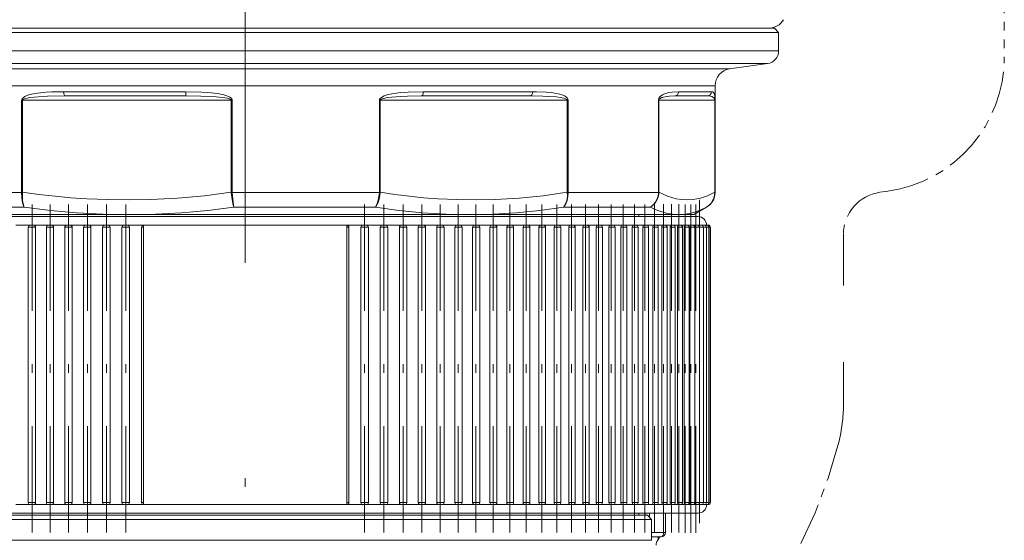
# Model space of a CAD drawing. Header units: centimetres. Extents: x -122 to 72759, y 3298 to 43172.
# Tile 228 of 243: x 31923 to 31934, y 17189 to 17195. Entities that reach past the tile are written whole.
import ezdxf

# ---------------------------------------------------------------- set-up
doc = ezdxf.new("R2010")
doc.units = ezdxf.units.CM
doc.header["$MEASUREMENT"] = 0
for name, pattern in [('DASHDOT', [25.4, 12.7, -6.35, 0, -6.35]), ('DASHSPACE', [30, 12, -18]), ('MITTE', [2, 1.25, -0.25, 0.25, -0.25])]:
    doc.linetypes.add(name, pattern=pattern)
doc.layers.get('0').update_dxf_attribs({"lineweight": 5})

# ---------------------------------------------------------------- blocks, each defined once
blk = doc.blocks.new('G$C87052DC9')
at = {"color": 7, "linetype": 'DASHDOT', "lineweight": 13}
blk.add_line((-34.5, -52.08), (-34.5, 105.507), dxfattribs=at)
at = {"color": 7, "linetype": 'MITTE', "lineweight": 5, "ltscale": 0.102632}
blk.add_line((-12.085, -16.243), (-12.085, -20.348), dxfattribs=at)
at = {"color": 7, "lineweight": 13}
for p, q in [((-42.695, -19.621), (-18.75, -19.621)), ((-18.875, -19.496), (-42.63, -19.496)), ((-18.875, -19.496), (-18.75, -19.621)), ((-18.75, -20.17), (-18.75, -19.621)), ((-42.695, -20.17), (-18.75, -20.17)), ((-42.527, -20.542), (-19.073, -20.542)), ((-20.195, -20.699), (-19.073, -20.542)), ((-20.195, -20.699), (-41.943, -20.699)), ((-20.625, -21.195), (-41.719, -21.195)), ((-20.625, -24.347), (-20.625, -21.195)), ((-36.255, -21.371), (-39.862, -21.371)), ((-36.24, -21.496), (-39.813, -21.496)), ((-26.086, -21.496), (-29.289, -21.496)), ((-26.009, -21.371), (-29.242, -21.371)), ((-20.86, -21.496), (-21.818, -21.496)), ((-20.736, -21.371), (-21.703, -21.371)), ((-41.102, -21.621), (-41.102, -24.341)), ((-41.075, -21.621), (-41.102, -21.621)), ((-41.075, -21.621), (-41.075, -24.341)), ((-34.913, -21.621), (-41.075, -21.621)), ((-34.913, -21.621), (-34.885, -21.621)), ((-34.913, -21.621), (-34.913, -24.341)), ((-34.885, -21.621), (-34.885, -24.341)), ((-30.539, -21.621), (-30.539, -24.341)), ((-30.512, -21.621), (-30.539, -21.621)), ((-30.512, -21.621), (-30.512, -24.341)), ((-30.512, -21.621), (-24.988, -21.621)), ((-24.988, -21.621), (-24.965, -21.621)), ((-24.988, -21.621), (-24.988, -24.341)), ((-24.965, -21.621), (-24.965, -24.341)), ((-22.296, -21.621), (-22.296, -24.341)), ((-22.285, -21.621), (-22.296, -21.621)), ((-22.285, -21.621), (-22.285, -24.341)), ((-22.285, -21.621), (-20.635, -21.621)), ((-20.635, -21.621), (-20.63, -21.621)), ((-20.635, -21.621), (-20.635, -24.341)), ((-20.63, -21.621), (-20.63, -24.341)), ((-41.719, -24.347), (-41.102, -24.347)), ((-41.102, -24.341), (-41.102, -24.347)), ((-41.102, -24.341), (-41.075, -24.341)), ((-41.102, -24.347), (-41.075, -24.349)), ((-41.075, -24.341), (-41.075, -24.349)), ((-34.885, -24.341), (-34.913, -24.341)), ((-34.913, -24.341), (-34.913, -24.349)), ((-34.913, -24.349), (-34.884, -24.347)), ((-34.885, -24.341), (-34.884, -24.347)), ((-34.885, -24.347), (-30.539, -24.347)), ((-30.539, -24.341), (-30.539, -24.347)), ((-30.539, -24.341), (-30.512, -24.341)), ((-30.539, -24.347), (-30.512, -24.349)), ((-30.512, -24.341), (-30.512, -24.349)), ((-24.965, -24.341), (-24.988, -24.341)), ((-24.988, -24.341), (-24.988, -24.349)), ((-24.988, -24.349), (-24.964, -24.347)), ((-24.965, -24.341), (-24.964, -24.347)), ((-24.965, -24.347), (-22.296, -24.347)), ((-22.296, -24.341), (-22.296, -24.347)), ((-22.296, -24.341), (-22.285, -24.341)), ((-22.296, -24.347), (-22.286, -24.349)), ((-22.285, -24.341), (-22.286, -24.349)), ((-20.63, -24.341), (-20.635, -24.341)), ((-20.635, -24.341), (-20.634, -24.349)), ((-20.63, -24.341), (-20.63, -24.347)), ((-20.63, -24.347), (-20.625, -24.347)), ((-41.589, -24.78), (-41.022, -24.78)), ((-41.394, -24.996), (-37.934, -24.996)), ((-37.925, -24.996), (-37.934, -24.996)), ((-37.925, -24.996), (-27.879, -24.996)), ((-34.833, -24.78), (-30.653, -24.78)), ((-27.871, -24.996), (-27.879, -24.996)), ((-27.871, -24.996), (-21.703, -24.996)), ((-25.104, -24.78), (-22.537, -24.78)), ((-22.875, -24.996), (-22.875, -25.059)), ((-21.7, -24.996), (-21.703, -24.996)), ((-21.7, -24.996), (-21.25, -24.996)), ((-21.25, -24.996), (-20.875, -24.78)), ((-20.879, -24.78), (-20.875, -24.78)), ((-22.762, -25.059), (-47.875, -25.059)), ((-27.082, -25.059), (-27.119, -25.059)), ((-27.082, -25.059), (-26.606, -25.059)), ((-26.459, -25.059), (-26.606, -25.059)), ((-21.25, -25.059), (-22.875, -25.059)), ((-21.125, -25.059), (-22.762, -25.059)), ((-40.836, -25.309), (-41.269, -25.309)), ((-40.904, -25.371), (-40.692, -25.371)), ((-40.904, -25.371), (-40.904, -33.496)), ((-40.841, -25.309), (-40.747, -25.309)), ((-40.303, -25.309), (-40.747, -25.309)), ((-40.692, -25.371), (-40.692, -33.496)), ((-40.691, -25.371), (-40.691, -33.496)), ((-40.371, -25.371), (-40.156, -25.371)), ((-40.371, -25.371), (-40.371, -33.496)), ((-40.308, -25.309), (-40.213, -25.309)), ((-39.76, -25.309), (-40.213, -25.309)), ((-40.156, -25.371), (-40.156, -33.496)), ((-40.156, -25.371), (-40.156, -33.496)), ((-39.827, -25.371), (-39.61, -25.371)), ((-39.827, -25.371), (-39.827, -33.496)), ((-39.764, -25.309), (-39.668, -25.309)), ((-39.207, -25.309), (-39.668, -25.309)), ((-39.61, -25.371), (-39.61, -33.496)), ((-39.61, -25.371), (-39.61, -33.496)), ((-39.273, -25.371), (-39.054, -25.371)), ((-39.273, -25.371), (-39.273, -33.496)), ((-39.21, -25.309), (-39.113, -25.309)), ((-38.645, -25.309), (-39.113, -25.309)), ((-39.054, -25.371), (-39.054, -33.496)), ((-39.054, -25.371), (-39.054, -33.496)), ((-38.71, -25.371), (-38.49, -25.371)), ((-38.71, -25.371), (-38.71, -33.496)), ((-38.647, -25.309), (-38.549, -25.309)), ((-38.075, -25.309), (-38.549, -25.309)), ((-38.49, -25.371), (-38.49, -33.496)), ((-38.49, -25.371), (-38.49, -33.496)), ((-38.139, -25.371), (-37.918, -25.371)), ((-38.139, -25.371), (-38.139, -33.496)), ((-38.076, -25.309), (-37.978, -25.309)), ((-37.5, -25.309), (-37.978, -25.309)), ((-37.918, -25.371), (-37.918, -33.496)), ((-37.918, -25.371), (-37.918, -33.496)), ((-37.561, -25.371), (-37.5, -25.371)), ((-37.561, -25.371), (-37.561, -33.496)), ((-31.5, -25.309), (-37.5, -25.309)), ((-37.5, -25.371), (-37.5, -25.309)), ((-37.5, -25.371), (-37.5, -33.496)), ((-31.022, -25.309), (-31.5, -25.309)), ((-31.5, -25.371), (-31.5, -25.309)), ((-31.5, -25.371), (-31.5, -33.496)), ((-31.5, -25.371), (-31.439, -25.371)), ((-31.439, -25.371), (-31.439, -33.496)), ((-31.082, -25.371), (-31.082, -33.496)), ((-31.082, -25.371), (-30.861, -25.371)), ((-31.022, -25.309), (-30.924, -25.309)), ((-30.451, -25.309), (-30.925, -25.309)), ((-30.861, -25.371), (-30.861, -33.496)), ((-30.51, -25.371), (-30.51, -33.496)), ((-30.51, -25.371), (-30.29, -25.371)), ((-30.451, -25.309), (-30.353, -25.309)), ((-29.887, -25.309), (-30.355, -25.309)), ((-30.29, -25.371), (-30.29, -33.496)), ((-29.946, -25.371), (-29.946, -33.496)), ((-29.946, -25.371), (-29.727, -25.371)), ((-29.887, -25.309), (-29.79, -25.309)), ((-29.332, -25.309), (-29.793, -25.309)), ((-29.727, -25.371), (-29.727, -33.496)), ((-29.39, -25.371), (-29.39, -33.496)), ((-29.39, -25.371), (-29.173, -25.371)), ((-29.332, -25.309), (-29.236, -25.309)), ((-28.787, -25.309), (-29.235, -25.309)), ((-29.173, -25.371), (-29.173, -33.496)), ((-28.844, -25.371), (-28.844, -33.496)), ((-28.844, -25.371), (-28.629, -25.371)), ((-28.787, -25.309), (-28.692, -25.309)), ((-28.253, -25.309), (-28.691, -25.309)), ((-28.629, -25.371), (-28.629, -33.496)), ((-28.309, -25.371), (-28.309, -33.496)), ((-28.309, -25.371), (-28.096, -25.371)), ((-28.253, -25.309), (-28.159, -25.309)), ((-27.731, -25.309), (-28.164, -25.309)), ((-28.096, -25.371), (-28.096, -33.496)), ((-27.785, -25.371), (-27.785, -33.496)), ((-27.785, -25.371), (-27.575, -25.371)), ((-27.731, -25.309), (-27.637, -25.309)), ((-27.222, -25.309), (-27.637, -25.309)), ((-27.575, -25.371), (-27.575, -33.496)), ((-27.259, -25.309), (-27.369, -25.309)), ((-27.274, -25.371), (-27.274, -33.496)), ((-27.274, -25.371), (-27.067, -25.371)), ((-27.259, -25.309), (-26.782, -25.309)), ((-27.222, -25.309), (-27.129, -25.309)), ((-26.726, -25.309), (-27.137, -25.309)), ((-27.067, -25.371), (-27.067, -33.496)), ((-26.709, -25.309), (-26.782, -25.309)), ((-26.777, -25.371), (-26.777, -33.496)), ((-26.777, -25.371), (-26.573, -25.371)), ((-26.726, -25.309), (-26.635, -25.309)), ((-26.245, -25.309), (-26.634, -25.309)), ((-26.573, -25.371), (-26.573, -33.496)), ((-26.295, -25.371), (-26.295, -33.496)), ((-26.295, -25.371), (-26.093, -25.371)), ((-26.245, -25.309), (-26.156, -25.309)), ((-25.78, -25.309), (-26.166, -25.309)), ((-26.093, -25.371), (-26.093, -33.496)), ((-25.828, -25.371), (-25.828, -33.496)), ((-25.828, -25.371), (-25.63, -25.371)), ((-25.78, -25.309), (-25.692, -25.309)), ((-25.332, -25.309), (-25.704, -25.309)), ((-25.63, -25.371), (-25.63, -33.496)), ((-25.378, -25.371), (-25.378, -33.496)), ((-25.378, -25.371), (-25.183, -25.371)), ((-25.332, -25.309), (-25.245, -25.309)), ((-24.901, -25.309), (-25.258, -25.309)), ((-25.183, -25.371), (-25.183, -33.496)), ((-24.946, -25.371), (-24.946, -33.496)), ((-24.946, -25.371), (-24.753, -25.371)), ((-24.901, -25.309), (-24.816, -25.309)), ((-24.488, -25.309), (-24.83, -25.309)), ((-24.753, -25.371), (-24.753, -33.496)), ((-24.531, -25.371), (-24.531, -33.496)), ((-24.531, -25.371), (-24.342, -25.371)), ((-24.489, -25.309), (-24.405, -25.309)), ((-24.095, -25.309), (-24.421, -25.309)), ((-24.342, -25.371), (-24.342, -33.496)), ((-24.135, -25.371), (-24.135, -33.496)), ((-24.135, -25.371), (-23.95, -25.371)), ((-24.095, -25.309), (-24.013, -25.309)), ((-23.721, -25.309), (-24.031, -25.309)), ((-23.95, -25.371), (-23.95, -33.496)), ((-23.759, -25.371), (-23.759, -33.496)), ((-23.759, -25.371), (-23.578, -25.371)), ((-23.721, -25.309), (-23.641, -25.309)), ((-23.368, -25.309), (-23.64, -25.309)), ((-23.578, -25.371), (-23.578, -33.496)), ((-23.404, -25.371), (-23.404, -33.496)), ((-23.404, -25.371), (-23.227, -25.371)), ((-23.368, -25.309), (-23.289, -25.309)), ((-23.036, -25.309), (-23.289, -25.309)), ((-23.227, -25.371), (-23.227, -33.496)), ((-23.07, -25.371), (-23.07, -33.496)), ((-23.07, -25.371), (-22.896, -25.371)), ((-23.036, -25.309), (-22.959, -25.309)), ((-22.725, -25.309), (-22.982, -25.309)), ((-22.896, -25.371), (-22.896, -33.496)), ((-22.757, -25.371), (-22.757, -33.496)), ((-22.757, -25.371), (-22.588, -25.371)), ((-22.726, -25.309), (-22.65, -25.309)), ((-22.543, -25.309), (-22.675, -25.309)), ((-22.588, -25.371), (-22.588, -33.496)), ((-22.438, -25.309), (-22.543, -25.309)), ((-22.467, -25.371), (-22.467, -33.496)), ((-22.467, -25.371), (-22.302, -25.371)), ((-22.438, -25.309), (-22.364, -25.309)), ((-22.173, -25.309), (-22.391, -25.309)), ((-22.302, -25.371), (-22.302, -33.496)), ((-22.2, -25.371), (-22.2, -33.496)), ((-22.2, -25.371), (-22.039, -25.371)), ((-22.173, -25.309), (-22.102, -25.309)), ((-21.931, -25.309), (-22.131, -25.309)), ((-22.039, -25.371), (-22.039, -33.496)), ((-21.956, -25.371), (-21.956, -33.496)), ((-21.956, -25.371), (-21.8, -25.371)), ((-21.931, -25.309), (-21.862, -25.309)), ((-21.714, -25.309), (-21.893, -25.309)), ((-21.8, -25.371), (-21.8, -33.496)), ((-21.736, -25.371), (-21.736, -33.496)), ((-21.736, -25.371), (-21.584, -25.371)), ((-21.714, -25.309), (-21.647, -25.309)), ((-21.521, -25.309), (-21.68, -25.309)), ((-21.584, -25.371), (-21.584, -33.496)), ((-21.54, -25.371), (-21.54, -33.496)), ((-21.54, -25.371), (-21.393, -25.371)), ((-21.521, -25.309), (-21.456, -25.309)), ((-21.352, -25.309), (-21.49, -25.309)), ((-21.393, -25.371), (-21.393, -33.496)), ((-21.369, -25.371), (-21.369, -33.496)), ((-21.369, -25.371), (-21.227, -25.371)), ((-21.352, -25.309), (-21.289, -25.309)), ((-21.209, -25.309), (-21.326, -25.309)), ((-21.227, -25.371), (-21.227, -33.496)), ((-21.223, -25.371), (-21.223, -33.496)), ((-21.223, -25.371), (-21.085, -25.371)), ((-21.209, -25.309), (-21.198, -25.309)), ((-21.198, -25.309), (-21.148, -25.309)), ((-21.198, -25.309), (-21.198, -25.309)), ((-21.091, -25.309), (-21.187, -25.309)), ((-21.091, -25.309), (-21.032, -25.309)), ((-21.085, -25.371), (-20.969, -25.371)), ((-21.085, -25.371), (-21.085, -33.496)), ((-20.998, -25.309), (-21.073, -25.309)), ((-20.998, -25.309), (-20.942, -25.309)), ((-20.931, -25.309), (-20.985, -25.309)), ((-20.969, -25.371), (-20.879, -25.371)), ((-20.969, -25.371), (-20.969, -33.496)), ((-20.931, -25.309), (-20.932, -25.31)), ((-20.931, -25.309), (-20.877, -25.309)), ((-20.89, -25.309), (-20.923, -25.309)), ((-20.875, -25.309), (-20.886, -25.309)), ((-20.881, -25.309), (-20.838, -25.309)), ((-20.879, -25.371), (-20.814, -25.371)), ((-20.879, -25.371), (-20.879, -33.496)), ((-20.84, -25.309), (-20.825, -25.309)), ((-20.814, -25.371), (-20.775, -25.371)), ((-20.814, -25.371), (-20.814, -33.496)), ((-20.775, -25.371), (-20.762, -25.371)), ((-20.775, -25.371), (-20.775, -33.496)), ((-20.762, -25.371), (-20.762, -33.496)), ((-40.841, -33.559), (-41.269, -33.559)), ((-40.904, -33.496), (-40.692, -33.496)), ((-40.841, -33.559), (-40.747, -33.559)), ((-40.308, -33.559), (-40.747, -33.559)), ((-40.371, -33.496), (-40.156, -33.496)), ((-40.308, -33.559), (-40.213, -33.559)), ((-39.764, -33.559), (-40.213, -33.559)), ((-39.827, -33.496), (-39.61, -33.496)), ((-39.764, -33.559), (-39.668, -33.559)), ((-39.21, -33.559), (-39.668, -33.559)), ((-39.273, -33.496), (-39.054, -33.496)), ((-39.21, -33.559), (-39.113, -33.559)), ((-38.647, -33.559), (-39.113, -33.559)), ((-38.71, -33.496), (-38.49, -33.496)), ((-38.647, -33.559), (-38.549, -33.559)), ((-38.075, -33.559), (-38.549, -33.559)), ((-38.139, -33.496), (-37.918, -33.496)), ((-38.076, -33.559), (-37.978, -33.559)), ((-37.5, -33.559), (-37.978, -33.559)), ((-37.561, -33.496), (-37.5, -33.496)), ((-37.5, -33.496), (-37.5, -33.559)), ((-31.5, -33.559), (-37.5, -33.559)), ((-31.5, -33.496), (-31.5, -33.559)), ((-31.5, -33.496), (-31.439, -33.496)), ((-31.022, -33.559), (-31.5, -33.559)), ((-31.082, -33.496), (-30.861, -33.496)), ((-31.022, -33.559), (-30.924, -33.559)), ((-30.451, -33.559), (-30.925, -33.559)), ((-30.51, -33.496), (-30.29, -33.496)), ((-30.451, -33.559), (-30.353, -33.559)), ((-29.887, -33.559), (-30.353, -33.559)), ((-29.946, -33.496), (-29.727, -33.496)), ((-29.887, -33.559), (-29.79, -33.559)), ((-29.332, -33.559), (-29.79, -33.559)), ((-29.39, -33.496), (-29.173, -33.496)), ((-29.332, -33.559), (-29.236, -33.559)), ((-28.787, -33.559), (-29.236, -33.559)), ((-28.844, -33.496), (-28.629, -33.496)), ((-28.787, -33.559), (-28.692, -33.559)), ((-28.253, -33.559), (-28.692, -33.559)), ((-28.309, -33.496), (-28.096, -33.496)), ((-28.253, -33.559), (-28.159, -33.559)), ((-27.731, -33.559), (-28.159, -33.559)), ((-27.785, -33.496), (-27.575, -33.496)), ((-27.731, -33.559), (-27.637, -33.559)), ((-27.222, -33.559), (-27.637, -33.559)), ((-27.274, -33.496), (-27.067, -33.496)), ((-27.222, -33.559), (-27.129, -33.559)), ((-26.726, -33.559), (-27.129, -33.559)), ((-26.777, -33.496), (-26.573, -33.496)), ((-26.726, -33.559), (-26.635, -33.559)), ((-26.245, -33.559), (-26.635, -33.559)), ((-26.295, -33.496), (-26.093, -33.496)), ((-26.245, -33.559), (-26.156, -33.559)), ((-25.78, -33.559), (-26.155, -33.559)), ((-25.828, -33.496), (-25.63, -33.496)), ((-25.78, -33.559), (-25.692, -33.559)), ((-25.332, -33.559), (-25.692, -33.559)), ((-25.378, -33.496), (-25.183, -33.496)), ((-25.332, -33.559), (-25.245, -33.559)), ((-24.901, -33.559), (-25.245, -33.559)), ((-24.946, -33.496), (-24.753, -33.496)), ((-24.901, -33.559), (-24.816, -33.559)), ((-24.488, -33.559), (-24.815, -33.559)), ((-24.531, -33.496), (-24.342, -33.496)), ((-24.489, -33.559), (-24.405, -33.559)), ((-24.095, -33.559), (-24.404, -33.559)), ((-24.135, -33.496), (-23.95, -33.496)), ((-24.095, -33.559), (-24.013, -33.559)), ((-23.721, -33.559), (-24.012, -33.559)), ((-23.759, -33.496), (-23.578, -33.496)), ((-23.721, -33.559), (-23.641, -33.559)), ((-23.368, -33.559), (-23.641, -33.559)), ((-23.404, -33.496), (-23.227, -33.496)), ((-23.368, -33.559), (-23.289, -33.559)), ((-23.036, -33.559), (-23.289, -33.559)), ((-23.07, -33.496), (-22.896, -33.496)), ((-23.036, -33.559), (-22.959, -33.559)), ((-22.725, -33.559), (-22.959, -33.559)), ((-22.757, -33.496), (-22.588, -33.496)), ((-22.726, -33.559), (-22.65, -33.559)), ((-22.543, -33.559), (-22.65, -33.559)), ((-22.438, -33.559), (-22.543, -33.559)), ((-22.467, -33.496), (-22.302, -33.496)), ((-22.438, -33.559), (-22.364, -33.559)), ((-22.173, -33.559), (-22.364, -33.559)), ((-22.2, -33.496), (-22.039, -33.496)), ((-22.173, -33.559), (-22.102, -33.559)), ((-21.931, -33.559), (-22.102, -33.559)), ((-21.956, -33.496), (-21.8, -33.496)), ((-21.931, -33.559), (-21.862, -33.559)), ((-21.714, -33.559), (-21.862, -33.559)), ((-21.736, -33.496), (-21.584, -33.496)), ((-21.714, -33.559), (-21.647, -33.559)), ((-21.521, -33.559), (-21.647, -33.559)), ((-21.54, -33.496), (-21.393, -33.496)), ((-21.521, -33.559), (-21.456, -33.559)), ((-21.352, -33.559), (-21.456, -33.559)), ((-21.369, -33.496), (-21.227, -33.496)), ((-21.352, -33.559), (-21.289, -33.559)), ((-21.209, -33.559), (-21.289, -33.559)), ((-21.223, -33.496), (-21.085, -33.496)), ((-21.209, -33.559), (-21.198, -33.559)), ((-21.198, -33.559), (-21.148, -33.559)), ((-21.198, -33.559), (-21.198, -33.559)), ((-21.091, -33.559), (-21.147, -33.559)), ((-21.091, -33.559), (-21.032, -33.559)), ((-21.085, -33.496), (-20.969, -33.496)), ((-20.998, -33.559), (-21.031, -33.559)), ((-20.998, -33.559), (-20.942, -33.559)), ((-20.969, -33.496), (-20.879, -33.496)), ((-20.931, -33.559), (-20.942, -33.559)), ((-20.932, -33.558), (-20.931, -33.559)), ((-20.931, -33.559), (-20.877, -33.559)), ((-20.879, -33.496), (-20.814, -33.496)), ((-20.877, -33.559), (-20.838, -33.559)), ((-20.838, -33.559), (-20.825, -33.559)), ((-20.814, -33.496), (-20.775, -33.496)), ((-20.775, -33.496), (-20.762, -33.496)), ((-22.762, -33.809), (-47.875, -33.809)), ((-46.497, -33.996), (-22.5, -33.996)), ((-46.372, -33.871), (-22.625, -33.871)), ((-39.437, -33.809), (-39.482, -33.809)), ((-39.437, -33.809), (-39.198, -33.809)), ((-29.802, -33.809), (-29.563, -33.809)), ((-29.518, -33.809), (-29.563, -33.809)), ((-22.875, -33.809), (-22.875, -33.871)), ((-21.125, -33.809), (-22.762, -33.809)), ((-22.687, -33.871), (-22.687, -33.809)), ((-22.625, -33.871), (-22.5, -33.996)), ((-22.56, -33.936), (-22.56, -33.809)), ((-22.5, -33.996), (-22.5, -34.611)), ((-22.144, -34.383), (-22.144, -33.809)), ((-22.092, -34.383), (-22.092, -33.809)), ((-22.5, -34.383), (-22.144, -34.383)), ((-22.5, -34.508), (-22.217, -34.508)), ((-22.092, -34.383), (-22.144, -34.383)), ((-40.744, -34.611), (-46.497, -34.611)), ((-40.744, -34.611), (-22.5, -34.611))]:
    blk.add_line(p, q, dxfattribs=at)
at = {"color": 7, "linetype": 'MITTE', "lineweight": 5, "ltscale": 0.005823}
blk.add_line((-15.759, -24.341), (-15.528, -24.309), dxfattribs=at)
at = {"color": 7, "linetype": 'DASHDOT', "lineweight": 13, "ltscale": 0.247504}
for p, q in [((-40.791, -34.384), (-40.791, -24.484)), ((-40.258, -34.384), (-40.258, -24.484)), ((-39.714, -34.384), (-39.714, -24.484)), ((-39.16, -34.384), (-39.16, -24.484)), ((-38.597, -34.384), (-38.597, -24.484)), ((-38.026, -34.384), (-38.026, -24.484)), ((-24.063, -34.384), (-24.063, -24.484))]:
    blk.add_line(p, q, dxfattribs=at)
at = {"color": 7, "linetype": 'DASHDOT', "lineweight": 13, "ltscale": 0.247513}
blk.add_line((-30.974, -34.384), (-30.974, -24.484), dxfattribs=at)
at = {"color": 7, "linetype": 'DASHDOT', "lineweight": 13, "ltscale": 0.247517}
blk.add_line((-30.403, -34.384), (-30.403, -24.484), dxfattribs=at)
at = {"color": 7, "linetype": 'DASHDOT', "lineweight": 13, "ltscale": 0.247509}
for p, q in [((-29.84, -34.384), (-29.84, -24.484)), ((-29.286, -34.384), (-29.286, -24.484)), ((-28.742, -34.384), (-28.742, -24.484)), ((-28.209, -34.384), (-28.209, -24.484)), ((-27.688, -34.384), (-27.688, -24.484)), ((-27.179, -34.384), (-27.179, -24.484)), ((-24.866, -34.384), (-24.866, -24.484))]:
    blk.add_line(p, q, dxfattribs=at)
at = {"color": 7, "linetype": 'DASHDOT', "lineweight": 13, "ltscale": 0.24756}
for p, q in [((-26.685, -34.384), (-26.685, -24.482)), ((-26.206, -34.384), (-26.206, -24.482))]:
    blk.add_line(p, q, dxfattribs=at)
at = {"color": 7, "linetype": 'DASHDOT', "lineweight": 13, "ltscale": 0.247554}
for p, q in [((-25.742, -34.384), (-25.742, -24.482)), ((-25.295, -34.384), (-25.295, -24.482)), ((-23.339, -34.384), (-23.339, -24.482)), ((-22.414, -34.384), (-22.414, -24.482))]:
    blk.add_line(p, q, dxfattribs=at)
at = {"color": 7, "linetype": 'DASHDOT', "lineweight": 13, "ltscale": 0.247559}
for p, q in [((-24.455, -34.384), (-24.455, -24.482)), ((-23.009, -34.384), (-23.009, -24.482))]:
    blk.add_line(p, q, dxfattribs=at)
at = {"color": 7, "linetype": 'DASHDOT', "lineweight": 13, "ltscale": 0.247508}
for p, q in [((-23.691, -34.384), (-23.691, -24.484)), ((-22.7, -34.384), (-22.7, -24.484))]:
    blk.add_line(p, q, dxfattribs=at)
at = {"color": 7, "linetype": 'DASHDOT', "lineweight": 13, "ltscale": 0.247591}
blk.add_line((-22.152, -34.384), (-22.152, -24.481), dxfattribs=at)
at = {"color": 7, "linetype": 'DASHDOT', "lineweight": 13, "ltscale": 0.247595}
blk.add_line((-21.912, -34.384), (-21.912, -24.481), dxfattribs=at)
at = {"color": 7, "linetype": 'DASHDOT', "lineweight": 13, "ltscale": 0.247577}
blk.add_line((-21.697, -34.384), (-21.697, -24.481), dxfattribs=at)
at = {"color": 7, "linetype": 'DASHDOT', "lineweight": 13, "ltscale": 0.247625}
blk.add_line((-21.506, -34.386), (-21.506, -24.481), dxfattribs=at)
at = {"color": 7, "linetype": 'DASHDOT', "lineweight": 13, "ltscale": 0.247613}
blk.add_line((-21.339, -34.386), (-21.339, -24.481), dxfattribs=at)
at = {"color": 7, "linetype": 'DASHDOT', "lineweight": 13, "ltscale": 0.247552}
blk.add_line((-21.198, -34.386), (-21.198, -24.484), dxfattribs=at)
at = {"color": 7, "linetype": 'DASHDOT', "lineweight": 13, "ltscale": 0.24375}
blk.add_line((-21.082, -24.559), (-21.082, -34.309), dxfattribs=at)
at = {"color": 7, "linetype": 'DASHSPACE', "lineweight": 13, "ltscale": 0.125812}
blk.add_line((-16.835, -25.579), (-16.835, -30.612), dxfattribs=at)
at = {"color": 7, "lineweight": 13}
for points in [[(-39.862, -21.371), (-40.208, -21.378), (-40.379, -21.387), (-40.636, -21.414), (-40.805, -21.445), (-40.888, -21.467), (-40.969, -21.496), (-41.009, -21.515), (-41.06, -21.548), (-41.09, -21.583), (-41.102, -21.621)], [(-39.813, -21.496), (-40.337, -21.504), (-40.599, -21.518), (-40.856, -21.544), (-40.98, -21.568), (-41.02, -21.58), (-41.056, -21.597), (-41.07, -21.61), (-41.074, -21.617), (-41.075, -21.621)], [(-34.885, -21.621), (-34.886, -21.606), (-34.9, -21.58), (-34.915, -21.563), (-34.952, -21.535), (-35.042, -21.493), (-35.134, -21.465), (-35.322, -21.426), (-35.606, -21.393), (-35.793, -21.381), (-36.255, -21.371)], [(-34.913, -21.621), (-34.914, -21.616), (-34.921, -21.607), (-34.947, -21.59), (-35.018, -21.567), (-35.1, -21.551), (-35.265, -21.53), (-35.448, -21.516), (-35.812, -21.501), (-36.24, -21.496)], [(-29.242, -21.371), (-29.683, -21.382), (-29.905, -21.398), (-30.173, -21.435), (-30.306, -21.466), (-30.394, -21.496), (-30.479, -21.538), (-30.516, -21.57), (-30.534, -21.598), (-30.539, -21.621)], [(-29.289, -21.496), (-29.708, -21.502), (-29.918, -21.51), (-30.17, -21.528), (-30.296, -21.544), (-30.418, -21.568), (-30.457, -21.58), (-30.493, -21.597), (-30.507, -21.609), (-30.511, -21.617), (-30.512, -21.621)], [(-24.988, -21.621), (-24.989, -21.616), (-24.995, -21.605), (-25.02, -21.588), (-25.088, -21.563), (-25.197, -21.541), (-25.308, -21.526), (-25.532, -21.509), (-25.715, -21.501), (-26.086, -21.496)], [(-24.965, -21.621), (-24.97, -21.591), (-24.994, -21.555), (-25.052, -21.508), (-25.117, -21.476), (-25.252, -21.434), (-25.467, -21.397), (-25.609, -21.384), (-25.903, -21.372), (-26.009, -21.371)], [(-21.703, -21.371), (-21.893, -21.382), (-21.993, -21.398), (-22.118, -21.435), (-22.182, -21.466), (-22.245, -21.514), (-22.272, -21.546), (-22.284, -21.567), (-22.296, -21.621)], [(-21.818, -21.496), (-21.972, -21.502), (-22.052, -21.51), (-22.149, -21.528), (-22.199, -21.544), (-22.247, -21.568), (-22.268, -21.585), (-22.281, -21.602), (-22.285, -21.621)], [(-20.635, -21.621), (-20.639, -21.592), (-20.655, -21.56), (-20.675, -21.539), (-20.719, -21.515), (-20.763, -21.503), (-20.86, -21.496)], [(-20.63, -21.621), (-20.635, -21.498), (-20.649, -21.428), (-20.668, -21.394), (-20.694, -21.378), (-20.736, -21.371)], [(-41.102, -24.347), (-41.099, -24.504), (-41.075, -24.65), (-41.055, -24.713), (-41.022, -24.78)], [(-41.075, -24.349), (-41.079, -24.469), (-41.073, -24.584), (-41.056, -24.685), (-41.022, -24.78)], [(-34.913, -24.341), (-35.705, -24.44), (-36.496, -24.51), (-37.286, -24.552), (-37.916, -24.563), (-38.547, -24.556), (-39.178, -24.53), (-39.645, -24.499), (-40.113, -24.457), (-40.594, -24.404), (-41.075, -24.341)], [(-34.913, -24.349), (-34.889, -24.548), (-34.852, -24.721), (-34.833, -24.78)], [(-34.884, -24.347), (-34.869, -24.547), (-34.846, -24.721), (-34.833, -24.78)], [(-30.539, -24.347), (-30.55, -24.463), (-30.571, -24.574), (-30.599, -24.671), (-30.653, -24.78)], [(-30.512, -24.349), (-30.535, -24.499), (-30.576, -24.639), (-30.633, -24.753), (-30.653, -24.78)], [(-24.988, -24.341), (-25.698, -24.44), (-26.407, -24.51), (-27.115, -24.552), (-27.68, -24.563), (-28.246, -24.556), (-28.812, -24.53), (-29.23, -24.499), (-29.649, -24.457), (-30.08, -24.404), (-30.512, -24.341)], [(-24.964, -24.347), (-24.969, -24.467), (-24.992, -24.581), (-25.033, -24.683), (-25.091, -24.767), (-25.104, -24.78)], [(-24.988, -24.349), (-24.987, -24.442), (-24.996, -24.532), (-25.014, -24.611), (-25.041, -24.684), (-25.093, -24.767), (-25.104, -24.78)], [(-22.296, -24.347), (-22.309, -24.451), (-22.341, -24.551), (-22.392, -24.642), (-22.441, -24.701), (-22.537, -24.78)], [(-22.286, -24.349), (-22.3, -24.453), (-22.334, -24.552), (-22.387, -24.642), (-22.437, -24.702), (-22.537, -24.78)], [(-20.635, -24.341), (-20.847, -24.44), (-21.059, -24.51), (-21.27, -24.552), (-21.439, -24.563), (-21.608, -24.556), (-21.777, -24.53), (-21.904, -24.498), (-22.031, -24.456), (-22.285, -24.341)], [(-37.934, -24.996), (-38.706, -24.983), (-39.479, -24.942), (-40.251, -24.874), (-41.022, -24.78)], [(-34.833, -24.78), (-35.606, -24.874), (-36.379, -24.942), (-37.152, -24.983), (-37.925, -24.996)], [(-27.879, -24.996), (-28.572, -24.983), (-29.266, -24.942), (-29.959, -24.874), (-30.653, -24.78)], [(-25.104, -24.78), (-25.795, -24.874), (-26.486, -24.942), (-27.179, -24.983), (-27.871, -24.996)], [(-21.703, -24.996), (-21.887, -24.986), (-22.072, -24.953), (-22.258, -24.899), (-22.398, -24.845), (-22.537, -24.78)], [(-20.879, -24.78), (-21.083, -24.874), (-21.288, -24.942), (-21.494, -24.983), (-21.7, -24.996)], [(-40.747, -25.309), (-40.714, -25.321), (-40.694, -25.352), (-40.691, -25.371)], [(-40.213, -25.309), (-40.179, -25.321), (-40.159, -25.352), (-40.156, -25.371)], [(-39.668, -25.309), (-39.634, -25.321), (-39.613, -25.352), (-39.61, -25.371)], [(-39.113, -25.309), (-39.078, -25.321), (-39.057, -25.352), (-39.054, -25.371)], [(-26.726, -25.309), (-26.749, -25.316), (-26.768, -25.335), (-26.777, -25.371)], [(-26.245, -25.309), (-26.268, -25.316), (-26.286, -25.335), (-26.295, -25.371)], [(-25.78, -25.309), (-25.802, -25.316), (-25.819, -25.335), (-25.828, -25.371)], [(-25.332, -25.309), (-25.353, -25.316), (-25.369, -25.335), (-25.378, -25.371)], [(-24.489, -25.309), (-24.508, -25.316), (-24.523, -25.335), (-24.531, -25.371)], [(-23.368, -25.309), (-23.376, -25.311), (-23.384, -25.316), (-23.397, -25.335), (-23.404, -25.371)], [(-23.036, -25.309), (-23.041, -25.31), (-23.051, -25.316), (-23.063, -25.335), (-23.07, -25.371)], [(-22.438, -25.309), (-22.442, -25.31), (-22.451, -25.316), (-22.461, -25.335), (-22.467, -25.371)], [(-22.173, -25.309), (-22.178, -25.31), (-22.182, -25.313), (-22.188, -25.321), (-22.198, -25.352), (-22.2, -25.371)], [(-21.931, -25.309), (-21.937, -25.31), (-21.94, -25.313), (-21.946, -25.321), (-21.954, -25.352), (-21.956, -25.371)], [(-21.714, -25.309), (-21.718, -25.31), (-21.721, -25.312), (-21.726, -25.319), (-21.735, -25.358), (-21.736, -25.371)], [(-21.521, -25.309), (-21.525, -25.31), (-21.527, -25.312), (-21.531, -25.319), (-21.539, -25.358), (-21.54, -25.371)], [(-21.352, -25.309), (-21.355, -25.31), (-21.357, -25.312), (-21.361, -25.317), (-21.368, -25.355), (-21.369, -25.371)], [(-21.091, -25.309), (-21.091, -25.309), (-21.093, -25.31), (-21.094, -25.311), (-21.096, -25.317), (-21.099, -25.332)], [(-40.691, -33.496), (-40.702, -33.533), (-40.73, -33.556), (-40.747, -33.559)], [(-40.156, -33.496), (-40.167, -33.533), (-40.196, -33.556), (-40.213, -33.559)], [(-39.61, -33.496), (-39.621, -33.533), (-39.65, -33.556), (-39.668, -33.559)], [(-39.054, -33.496), (-39.065, -33.533), (-39.095, -33.556), (-39.113, -33.559)], [(-29.946, -33.496), (-29.939, -33.525), (-29.921, -33.547), (-29.887, -33.559)], [(-29.39, -33.496), (-29.384, -33.525), (-29.366, -33.547), (-29.332, -33.559)], [(-28.844, -33.496), (-28.838, -33.525), (-28.82, -33.547), (-28.787, -33.559)], [(-28.309, -33.496), (-28.303, -33.525), (-28.286, -33.547), (-28.253, -33.559)], [(-27.785, -33.496), (-27.779, -33.525), (-27.763, -33.547), (-27.731, -33.559)], [(-27.274, -33.496), (-27.269, -33.525), (-27.252, -33.547), (-27.222, -33.559)], [(-26.777, -33.496), (-26.772, -33.525), (-26.756, -33.547), (-26.726, -33.559)], [(-26.295, -33.496), (-26.29, -33.525), (-26.274, -33.547), (-26.253, -33.558), (-26.245, -33.559)], [(-24.946, -33.496), (-24.941, -33.525), (-24.927, -33.547), (-24.908, -33.558), (-24.901, -33.559)], [(-24.531, -33.496), (-24.526, -33.525), (-24.513, -33.547), (-24.495, -33.558), (-24.489, -33.559)], [(-23.759, -33.496), (-23.755, -33.525), (-23.743, -33.547), (-23.727, -33.558), (-23.721, -33.559)], [(-23.07, -33.496), (-23.066, -33.525), (-23.055, -33.547), (-23.046, -33.556), (-23.036, -33.559)], [(-22.757, -33.496), (-22.754, -33.525), (-22.744, -33.547), (-22.735, -33.556), (-22.726, -33.559)], [(-21.956, -33.496), (-21.953, -33.525), (-21.945, -33.547), (-21.939, -33.556), (-21.935, -33.558), (-21.931, -33.559)], [(-21.54, -33.496), (-21.533, -33.545), (-21.529, -33.553), (-21.526, -33.557), (-21.524, -33.558), (-21.521, -33.559)], [(-21.369, -33.496), (-21.367, -33.525), (-21.36, -33.553), (-21.357, -33.557), (-21.355, -33.558), (-21.352, -33.559)], [(-21.223, -33.496), (-21.221, -33.525), (-21.215, -33.553), (-21.212, -33.557), (-21.211, -33.558), (-21.209, -33.559)], [(-21.099, -33.536), (-21.096, -33.552), (-21.094, -33.557), (-21.092, -33.558), (-21.092, -33.559), (-21.091, -33.559)], [(-22.285, -34.508), (-22.289, -34.508), (-22.296, -34.514), (-22.301, -34.523), (-22.307, -34.551), (-22.313, -34.593), (-22.32, -34.608)], [(-22.258, -34.508), (-22.298, -34.574), (-22.32, -34.608)]]:
    blk.add_lwpolyline(points, dxfattribs=at)
for centre, radius, start, end in [((-19.039, -18.996), 0.5, 270, 330), ((-19.125, -20.17), 0.375, 278, 0), ((-20.125, -21.195), 0.5, 98, 180), ((-20.861, -21.372), 0.125, 270.2682, 0.2656), ((-21.13, -24.348), 0.499, 300.1278, 0.1347), ((-21.128, -24.354), 0.494, 300.3164, 0.5938), ((-21.125, -24.347), 0.5, 300, 0), ((-20.635, -24.342), 0.00709, 275.2237, 313.0865), ((-21.125, -25.309), 0.25, 0, 90), ((-40.841, -25.371), 0.0625, 90, 180), ((-40.308, -25.371), 0.0625, 90, 180), ((-39.764, -25.371), 0.0625, 90, 180), ((-39.21, -25.371), 0.0625, 90, 180), ((-38.647, -25.371), 0.0625, 90, 180), ((-38.551, -25.37), 0.0612, 358.5511, 88.4394), ((-38.076, -25.371), 0.0625, 90, 180), ((-37.979, -25.37), 0.0615, 358.9411, 88.8716), ((-37.499, -25.371), 0.0625, 90.9262, 180), ((-31.501, -25.371), 0.0625, 0, 89.0738), ((-31.021, -25.37), 0.0615, 91.1321, 181.0889), ((-30.924, -25.371), 0.0625, 360, 90), ((-30.449, -25.37), 0.0612, 91.5651, 181.4838), ((-30.353, -25.371), 0.0625, 0, 90), ((-29.79, -25.371), 0.0625, 0, 90), ((-29.236, -25.371), 0.0625, 360, 90), ((-28.692, -25.371), 0.0625, 0, 90), ((-28.159, -25.371), 0.0625, 0, 90), ((-27.637, -25.371), 0.0625, 0, 90), ((-27.129, -25.371), 0.0625, 360, 90), ((-26.635, -25.371), 0.0625, 0, 90), ((-26.156, -25.371), 0.0625, 360, 90), ((-25.692, -25.371), 0.0625, 0, 90), ((-25.245, -25.371), 0.0625, 0, 90), ((-24.816, -25.371), 0.0625, 359.9999, 90.0001), ((-24.405, -25.371), 0.0625, 0, 90), ((-24.013, -25.371), 0.0625, 0, 90), ((-23.641, -25.371), 0.0625, 0, 90), ((-23.289, -25.371), 0.0625, 0, 90), ((-22.959, -25.371), 0.0625, 0, 90), ((-22.65, -25.371), 0.0625, 360, 90), ((-22.364, -25.371), 0.0625, 0, 90), ((-22.102, -25.371), 0.0625, 0, 90), ((-21.862, -25.371), 0.0625, 359.9999, 90.0001), ((-21.647, -25.371), 0.0625, 0, 90), ((-21.456, -25.371), 0.0625, 0, 90), ((-21.289, -25.371), 0.0625, 0, 90), ((-21.148, -25.371), 0.0625, 0, 90), ((-21.032, -25.371), 0.0625, 0, 90), ((-20.992, -25.316), 0.00972, 128.5266, 180.315), ((-20.942, -25.371), 0.0625, 0, 90), ((-20.877, -25.371), 0.0625, 0, 90), ((-20.838, -25.371), 0.0625, 0, 90), ((-20.825, -25.371), 0.0625, 359.9998, 90.0002), ((-40.841, -33.496), 0.0625, 180, 270), ((-40.308, -33.496), 0.0625, 180, 270), ((-39.764, -33.496), 0.0625, 180, 270), ((-39.21, -33.496), 0.0625, 180, 270), ((-38.647, -33.496), 0.0625, 180, 270), ((-38.551, -33.498), 0.0612, 271.5606, 1.449), ((-38.076, -33.496), 0.0625, 180, 270), ((-37.979, -33.498), 0.0615, 271.1285, 1.0589), ((-37.499, -33.496), 0.0625, 180, 269.0738), ((-31.501, -33.496), 0.0625, 270.9262, 0), ((-31.021, -33.498), 0.0615, 178.911, 268.8681), ((-30.924, -33.496), 0.0625, 270, 0), ((-30.449, -33.498), 0.0612, 178.516, 268.4351), ((-30.353, -33.496), 0.0625, 270, 0), ((-29.79, -33.496), 0.0625, 270, 0), ((-29.236, -33.496), 0.0625, 270, 0), ((-28.692, -33.496), 0.0625, 270, 0), ((-28.159, -33.496), 0.0625, 270, 0), ((-27.637, -33.496), 0.0625, 270, 0), ((-27.129, -33.496), 0.0625, 270, 0), ((-26.635, -33.496), 0.0625, 270, 0), ((-26.156, -33.496), 0.0625, 270, 0), ((-25.692, -33.496), 0.0625, 270, 0), ((-25.245, -33.496), 0.0625, 270, 0), ((-24.816, -33.496), 0.0625, 269.9999, 0.0001), ((-24.405, -33.496), 0.0625, 270, 0), ((-24.013, -33.496), 0.0625, 270, 0), ((-23.641, -33.496), 0.0625, 270, 0), ((-23.289, -33.496), 0.0625, 270, 0), ((-22.959, -33.496), 0.0625, 270, 0), ((-22.65, -33.496), 0.0625, 270, 0), ((-22.364, -33.496), 0.0625, 270, 0), ((-22.102, -33.496), 0.0625, 270, 0), ((-21.862, -33.496), 0.0625, 269.9999, 0.0001), ((-21.647, -33.496), 0.0625, 270, 0), ((-21.456, -33.496), 0.0625, 270, 0), ((-21.289, -33.496), 0.0625, 270, 0), ((-21.148, -33.496), 0.0625, 270, 0), ((-21.125, -33.559), 0.25, 270, 0), ((-21.032, -33.496), 0.0625, 270, 0), ((-20.993, -33.552), 0.00938, 179.9115, 232.0855), ((-20.942, -33.496), 0.0625, 270, 0), ((-20.877, -33.496), 0.0625, 270, 0), ((-20.838, -33.496), 0.0625, 270, 0), ((-20.825, -33.496), 0.0625, 269.9998, 0.0002), ((-22.217, -34.383), 0.125, 270, 0), ((-22.119, -34.758), 0.25, 143.2483, 180)]:
    blk.add_arc(centre, radius, start, end, dxfattribs=at)
at = {"color": 7, "linetype": 'MITTE', "lineweight": 5}
for centre, radius, start, end in [((-16.085, -20.348), 4, 278, 0), ((-15.585, -25.579), 1.25, 98, 180), ((-38.024, -28.14), 14.617, 194.1421, 262.0819), ((-31.146, -28.14), 14.617, 277.9181, 345.8579)]:
    blk.add_arc(centre, radius, start, end, dxfattribs=at)
at = {"color": 7, "linetype": 'DASHSPACE', "lineweight": 13}
blk.add_arc((-21.335, -30.612), 4.5, 345.8579, 0, dxfattribs=at)
at = {"color": 7, "lineweight": 13}
for centre, major_axis, ratio, start_param, end_param in [((-39.813, -21.371), (0, -0.125), 0.386415, 4.712389, 6.283185), ((-36.24, -21.371), (0, 0.125), 0.126517, 1.570796, 3.141593), ((-29.289, -21.371), (0, -0.125), 0.378945, 0, 1.570796), ((-26.086, -21.371), (0, 0.125), 0.611964, 3.141594, 4.712389), ((-21.818, -21.371), (0, -0.125), 0.922325, 0, 1.570796), ((-40.747, -25.371), (0, -0.0625), 0.887011, 1.570796, 3.141593), ((-40.213, -25.371), (0, -0.0625), 0.906308, 1.570796, 3.141593), ((-39.668, -25.371), (0, -0.0625), 0.92388, 1.570796, 3.141593), ((-39.113, -25.371), (0, -0.0625), 0.939693, 1.570796, 3.141593), ((-38.549, -25.371), (0, -0.0625), 0.953717, 1.570796, 3.141593), ((-37.978, -25.371), (0, -0.0625), 0.965926, 1.570796, 3.141593), ((-29.887, -25.371), (0, -0.0625), 0.941096, 3.141593, 4.712389), ((-29.332, -25.371), (0, -0.0625), 0.925451, 3.141593, 4.712389), ((-28.787, -25.371), (0, -0.0625), 0.908044, 3.141593, 4.712389), ((-28.253, -25.371), (0, -0.0625), 0.888908, 3.141593, 4.712389), ((-27.731, -25.371), (0, -0.0625), 0.868081, 3.141593, 4.712389), ((-27.222, -25.371), (0, -0.0625), 0.845601, 3.141593, 4.712389), ((-24.901, -25.371), (0, -0.0625), 0.710018, 3.141593, 4.712389), ((-24.095, -25.371), (0, -0.0625), 0.645943, 3.141593, 4.712389), ((-23.721, -25.371), (0, -0.0625), 0.61203, 3.141593, 4.712389), ((-22.726, -25.371), (0, -0.0625), 0.503569, 3.141593, 4.712389), ((-21.209, -25.371), (0, -0.0625), 0.220466, 3.141593, 4.712389), ((-40.747, -33.496), (0, -0.0625), 0.887011, 0, 1.570796), ((-40.213, -33.496), (0, -0.0625), 0.906308, 0, 1.570796), ((-39.668, -33.496), (0, -0.0625), 0.92388, 0, 1.570796), ((-39.113, -33.496), (0, -0.0625), 0.939693, 0, 1.570796), ((-38.549, -33.496), (0, -0.0625), 0.953717, 0, 1.570796), ((-37.978, -33.496), (0, -0.0625), 0.965926, 0, 1.570796), ((-25.78, -33.496), (0, -0.0625), 0.768692, 4.712389, 6.283185), ((-25.332, -33.496), (0, -0.0625), 0.74006, 4.712389, 6.283185), ((-24.095, -33.496), (0, -0.0625), 0.645945, 4.712389, 6.283185), ((-23.368, -33.496), (0, -0.0625), 0.576953, 4.712389, 6.283185), ((-22.438, -33.496), (0, -0.0625), 0.465407, 4.712389, 6.283185), ((-22.173, -33.496), (0, -0.0625), 0.426356, 4.712389, 6.283185), ((-21.714, -33.496), (0, -0.0625), 0.345897, 4.712389, 6.283185), ((-22.217, -34.383), (0, -0.125), 0.585334, 0, 1.570796)]:
    blk.add_ellipse(centre, major_axis=major_axis, ratio=ratio, start_param=start_param, end_param=end_param, dxfattribs=at)

msp = doc.modelspace()

# ---------------------------------------------------------------- block references
at = {"xscale": 0.3907495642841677, "yscale": 0.3907495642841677, "zscale": 0.3907495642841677}
msp.add_blockref('G$C87052DC9', (31938.98374, 17202.36486), dxfattribs=at)

doc.saveas('drawing.dxf')
